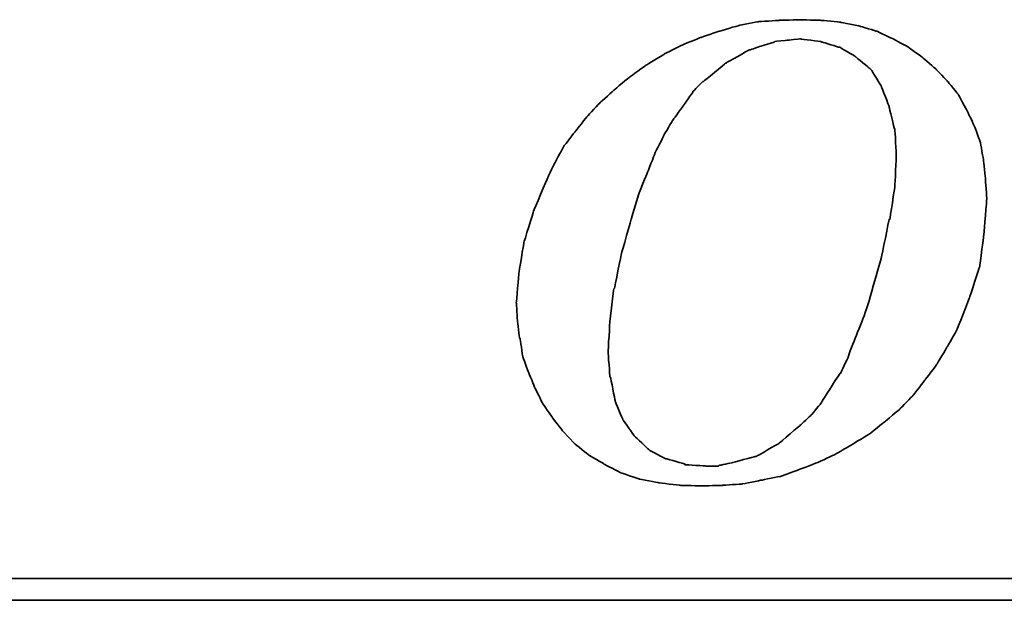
# Model space of a CAD drawing. Header units: millimetres. Extents: x 767 to 1045, y 167 to 250.
# Tile 33 of 50: x 964.72 to 968.74, y 193.36 to 195.74. Entities that reach past the tile are written whole.
import ezdxf

# ---------------------------------------------------------------- set-up
doc = ezdxf.new("R2010")
doc.units = ezdxf.units.MM
doc.header["$LTSCALE"] = 0.15
doc.layers.add('DIM', color=4, linetype='CONTINUOUS')
doc.layers.add('layer 1', color=7, linetype='CONTINUOUS')

# ---------------------------------------------------------------- blocks, each defined once
blk = doc.blocks.new('TBI MOTION logo(完整正式版)')
at = {"layer": 'layer 1', "color": 22, "lineweight": 35}
for points, knots in [([(-11.34375, -6.98375), (-11.34375, -6.98375), (-10.91375, -7.43875), (-10.91375, -7.43875), (-10.91375, -7.43875), (-10.91375, -7.43875), (-10.38625, -7.87125), (-10.38625, -7.87125), (-10.38625, -7.87125), (-10.38625, -7.87125), (-9.81125, -8.20375), (-9.81125, -8.20375), (-9.81125, -8.20375), (-9.81125, -8.20375), (-9.21125, -8.51875), (-9.21125, -8.51875), (-9.21125, -8.51875), (-9.21125, -8.51875), (-8.51625, -8.75875), (-8.51625, -8.75875), (-8.51625, -8.75875), (-8.51625, -8.75875), (-7.77125, -8.90375), (-7.77125, -8.90375), (-7.77125, -8.90375), (-7.77125, -8.90375), (-6.97875, -8.99875), (-6.97875, -8.99875), (-6.97875, -8.99875), (-6.97875, -8.99875), (-6.14125, -9.02375), (-6.14125, -9.02375), (-6.14125, -9.02375), (-6.14125, -9.02375), (-5.37125, -8.99875), (-5.37125, -8.99875), (-5.37125, -8.99875), (-5.37125, -8.99875), (-4.65375, -8.94875), (-4.65375, -8.94875), (-4.65375, -8.94875), (-4.65375, -8.94875), (-3.93375, -8.80625), (-3.93375, -8.80625), (-3.93375, -8.80625), (-3.93375, -8.80625), (-3.21375, -8.66375), (-3.21375, -8.66375), (-3.21375, -8.66375), (-3.21375, -8.66375), (-2.49375, -8.39875), (-2.49375, -8.39875), (-2.49375, -8.39875), (-2.49375, -8.39875), (-1.79875, -8.13375), (-1.79875, -8.13375), (-1.79875, -8.13375), (-1.79875, -8.13375), (-1.17375, -7.84375), (-1.17375, -7.84375), (-1.17375, -7.84375), (-1.17375, -7.84375), (-0.52375, -7.46375), (-0.52375, -7.46375), (-0.52375, -7.46375), (-0.52375, -7.46375), (0.10124, -7.07875), (0.10124, -7.07875), (0.10124, -7.07875), (0.10124, -7.07875), (0.67625, -6.62375), (0.67625, -6.62375), (0.67625, -6.62375), (0.67625, -6.62375), (1.24874, -6.14375), (1.24874, -6.14375), (1.24874, -6.14375), (1.24874, -6.14375), (1.72874, -5.64125), (1.72874, -5.64125), (1.72874, -5.64125), (1.72874, -5.64125), (2.18624, -5.06375), (2.18624, -5.06375), (2.18624, -5.06375), (2.18624, -5.06375), (2.61625, -4.48874), (2.61625, -4.48874), (2.61625, -4.48874), (2.61625, -4.48874), (3.00125, -3.83874), (3.00125, -3.83874), (3.00125, -3.83874), (3.00125, -3.83874), (3.36124, -3.21374), (3.36124, -3.21374), (3.36124, -3.21374), (3.36124, -3.21374), (3.84374, -1.99125), (3.84374, -1.99125), (3.84374, -1.99125), (3.84374, -1.99125), (4.22625, -0.81875), (4.22625, -0.81875), (4.22625, -0.81875), (4.22625, -0.81875), (4.39125, 0.45624), (4.39125, 0.45624), (4.39125, 0.45624), (4.39125, 0.45624), (4.48874, 1.70124), (4.48874, 1.70124), (4.48874, 1.70124), (4.48874, 1.70124), (4.43874, 2.44625), (4.43874, 2.44625), (4.43874, 2.44625), (4.43874, 2.44625), (4.36874, 3.14125), (4.36874, 3.14125), (4.36874, 3.14125), (4.36874, 3.14125), (4.25125, 3.81125), (4.25125, 3.81125), (4.25125, 3.81125), (4.25125, 3.81125), (4.03124, 4.41125), (4.03124, 4.41125), (4.03124, 4.41125), (4.03124, 4.41125), (3.74374, 5.01125), (3.74374, 5.01125), (3.74374, 5.01125), (3.74374, 5.01125), (3.43124, 5.58875), (3.43124, 5.58875), (3.43124, 5.58875), (3.43124, 5.58875), (3.02625, 6.09125), (3.02625, 6.09125), (3.02625, 6.09125), (3.02625, 6.09125), (2.59374, 6.54875), (2.59374, 6.54875), (2.59374, 6.54875), (2.59374, 6.54875), (2.09124, 6.98125), (2.09124, 6.98125), (2.09124, 6.98125), (2.09124, 6.98125), (1.56124, 7.36625), (1.56124, 7.36625), (1.56124, 7.36625), (1.56124, 7.36625), (0.98624, 7.67625), (0.98624, 7.67625), (0.98624, 7.67625), (0.98624, 7.67625), (0.38624, 7.96375), (0.38624, 7.96375), (0.38624, 7.96375), (0.38624, 7.96375), (-0.25875, 8.15625), (-0.25875, 8.15625), (-0.25875, 8.15625), (-0.25875, 8.15625), (-0.98125, 8.30125), (-0.98125, 8.30125), (-0.98125, 8.30125), (-0.98125, 8.30125), (-1.70124, 8.37125), (-1.70124, 8.37125), (-1.70124, 8.37125), (-1.70124, 8.37125), (-2.49375, 8.39624), (-2.49375, 8.39624), (-2.49375, 8.39624), (-2.49375, 8.39624), (-3.28625, 8.37125), (-3.28625, 8.37125), (-3.28625, 8.37125), (-3.28625, 8.37125), (-4.05125, 8.32125), (-4.05125, 8.32125), (-4.05125, 8.32125), (-4.05125, 8.32125), (-4.77375, 8.18125), (-4.77375, 8.18125), (-4.77375, 8.18125), (-4.77375, 8.18125), (-5.51625, 7.96375), (-5.51625, 7.96375), (-5.51625, 7.96375), (-5.51625, 7.96375), (-6.21125, 7.72625), (-6.21125, 7.72625), (-6.21125, 7.72625), (-6.21125, 7.72625), (-6.92875, 7.43625), (-6.92875, 7.43625), (-6.92875, 7.43625), (-6.92875, 7.43625), (-7.57875, 7.10125), (-7.57875, 7.10125), (-7.57875, 7.10125), (-7.57875, 7.10125), (-8.24875, 6.69125), (-8.24875, 6.69125), (-8.24875, 6.69125), (-8.24875, 6.69125), (-8.84875, 6.26125), (-8.84875, 6.26125), (-8.84875, 6.26125), (-8.84875, 6.26125), (-9.42625, 5.78125), (-9.42625, 5.78125), (-9.42625, 5.78125), (-9.42625, 5.78125), (-9.95375, 5.30125), (-9.95375, 5.30125), (-9.95375, 5.30125), (-9.95375, 5.30125), (-10.43375, 4.79624), (-10.43375, 4.79624), (-10.43375, 4.79624), (-10.43375, 4.79624), (-10.88875, 4.22125), (-10.88875, 4.22125), (-10.88875, 4.22125), (-10.88875, 4.22125), (-11.29875, 3.69375), (-11.29875, 3.69375), (-11.29875, 3.69375), (-11.29875, 3.69375), (-11.63375, 3.09125), (-11.63375, 3.09125), (-11.63375, 3.09125), (-11.63375, 3.09125), (-11.91875, 2.49625), (-11.91875, 2.49625), (-11.91875, 2.49625), (-11.91875, 2.49625), (-12.44875, 1.24625), (-12.44875, 1.24625), (-12.44875, 1.24625), (-12.44875, 1.24625), (-12.80875, 0.06874), (-12.80875, 0.06874), (-12.80875, 0.06874), (-12.80875, 0.06874), (-12.99875, -1.07875), (-12.99875, -1.07875), (-12.99875, -1.07875), (-12.99875, -1.07875), (-13.09375, -2.18375), (-13.09375, -2.18375), (-13.09375, -2.18375), (-13.09375, -2.18375), (-13.04875, -2.85375), (-13.04875, -2.85375), (-13.04875, -2.85375), (-13.04875, -2.85375), (-12.97375, -3.50375), (-12.97375, -3.50375), (-12.97375, -3.50375), (-12.97375, -3.50375), (-12.95375, -3.50375), (-12.95375, -3.50375), (-12.95375, -3.50375), (-12.95375, -3.50375), (-12.85375, -4.17375), (-12.85375, -4.17375), (-12.85375, -4.17375), (-12.85375, -4.17375), (-12.63875, -4.77624), (-12.63875, -4.77624), (-12.63875, -4.77624), (-12.63875, -4.77624), (-12.39875, -5.35125), (-12.39875, -5.35125), (-12.39875, -5.35125), (-12.39875, -5.35125), (-12.11375, -5.92875), (-12.11375, -5.92875), (-12.11375, -5.92875), (-12.11375, -5.92875), (-11.75375, -6.45375), (-11.75375, -6.45375), (-11.75375, -6.45375), (-11.75375, -6.45375), (-11.34375, -6.98375), (-11.34375, -6.98375)], [0, 0, 0, 0, 0.01369863, 0.01369863, 0.01369863, 0.01369864, 0.02739726, 0.02739726, 0.02739726, 0.02739727, 0.04109589, 0.04109589, 0.04109589, 0.0410959, 0.05479452, 0.05479452, 0.05479452, 0.05479453, 0.06849315, 0.06849315, 0.06849315, 0.06849316, 0.08219178, 0.08219178, 0.08219178, 0.08219179, 0.09589041, 0.09589041, 0.09589041, 0.09589042, 0.10958904, 0.10958904, 0.10958904, 0.10958905, 0.12328767, 0.12328767, 0.12328767, 0.12328768, 0.1369863, 0.1369863, 0.1369863, 0.13698631, 0.15068493, 0.15068493, 0.15068493, 0.15068494, 0.16438356, 0.16438356, 0.16438356, 0.16438357, 0.17808219, 0.17808219, 0.17808219, 0.1780822, 0.19178082, 0.19178082, 0.19178082, 0.19178083, 0.20547945, 0.20547945, 0.20547945, 0.20547946, 0.21917808, 0.21917808, 0.21917808, 0.21917809, 0.23287671, 0.23287671, 0.23287671, 0.23287672, 0.24657534, 0.24657534, 0.24657534, 0.24657535, 0.26027397, 0.26027397, 0.26027397, 0.26027398, 0.2739726, 0.2739726, 0.2739726, 0.27397261, 0.28767123, 0.28767123, 0.28767123, 0.28767124, 0.30136986, 0.30136986, 0.30136986, 0.30136987, 0.31506849, 0.31506849, 0.31506849, 0.3150685, 0.32876712, 0.32876712, 0.32876712, 0.32876713, 0.34246575, 0.34246575, 0.34246575, 0.34246576, 0.35616438, 0.35616438, 0.35616438, 0.35616439, 0.36986301, 0.36986301, 0.36986301, 0.36986302, 0.38356164, 0.38356164, 0.38356164, 0.38356165, 0.39726027, 0.39726027, 0.39726027, 0.39726028, 0.4109589, 0.4109589, 0.4109589, 0.41095891, 0.42465753, 0.42465753, 0.42465753, 0.42465754, 0.43835616, 0.43835616, 0.43835616, 0.43835617, 0.45205479, 0.45205479, 0.45205479, 0.4520548, 0.46575342, 0.46575342, 0.46575342, 0.46575343, 0.47945205, 0.47945205, 0.47945205, 0.47945206, 0.49315068, 0.49315068, 0.49315068, 0.49315069, 0.50684932, 0.50684932, 0.50684932, 0.50684933, 0.52054795, 0.52054795, 0.52054795, 0.52054796, 0.53424658, 0.53424658, 0.53424658, 0.53424659, 0.54794521, 0.54794521, 0.54794521, 0.54794522, 0.56164384, 0.56164384, 0.56164384, 0.56164385, 0.57534247, 0.57534247, 0.57534247, 0.57534248, 0.5890411, 0.5890411, 0.5890411, 0.58904111, 0.60273973, 0.60273973, 0.60273973, 0.60273974, 0.61643836, 0.61643836, 0.61643836, 0.61643837, 0.63013699, 0.63013699, 0.63013699, 0.630137, 0.64383562, 0.64383562, 0.64383562, 0.64383563, 0.65753425, 0.65753425, 0.65753425, 0.65753426, 0.67123288, 0.67123288, 0.67123288, 0.67123289, 0.68493151, 0.68493151, 0.68493151, 0.68493152, 0.69863014, 0.69863014, 0.69863014, 0.69863015, 0.71232877, 0.71232877, 0.71232877, 0.71232878, 0.7260274, 0.7260274, 0.7260274, 0.72602741, 0.73972603, 0.73972603, 0.73972603, 0.73972604, 0.75342466, 0.75342466, 0.75342466, 0.75342467, 0.76712329, 0.76712329, 0.76712329, 0.7671233, 0.78082192, 0.78082192, 0.78082192, 0.78082193, 0.79452055, 0.79452055, 0.79452055, 0.79452056, 0.80821918, 0.80821918, 0.80821918, 0.80821919, 0.82191781, 0.82191781, 0.82191781, 0.82191782, 0.83561644, 0.83561644, 0.83561644, 0.83561645, 0.84931507, 0.84931507, 0.84931507, 0.84931508, 0.8630137, 0.8630137, 0.8630137, 0.86301371, 0.87671233, 0.87671233, 0.87671233, 0.87671234, 0.89041096, 0.89041096, 0.89041096, 0.89041097, 0.90410959, 0.90410959, 0.90410959, 0.9041096, 0.91780822, 0.91780822, 0.91780822, 0.91780823, 0.93150685, 0.93150685, 0.93150685, 0.93150686, 0.94520548, 0.94520548, 0.94520548, 0.94520549, 0.95890411, 0.95890411, 0.95890411, 0.95890412, 0.97260274, 0.97260274, 0.97260274, 0.97260275, 0.98630137, 0.98630137, 0.98630137, 0.98630138, 1, 1, 1, 1]), ([(-8.77875, 1.03124), (-8.77875, 1.03124), (-8.51625, 1.89625), (-8.51625, 1.89625), (-8.51625, 1.89625), (-8.51625, 1.89625), (-8.20375, 2.66375), (-8.20375, 2.66375), (-8.20375, 2.66375), (-8.20375, 2.66375), (-7.91625, 3.38125), (-7.91625, 3.38125), (-7.91625, 3.38125), (-7.91625, 3.38125), (-7.91625, 3.40624), (-7.91625, 3.40624), (-7.91625, 3.40624), (-7.91625, 3.40624), (-7.57875, 4.07624), (-7.57875, 4.07624), (-7.57875, 4.07624), (-7.57875, 4.07624), (-7.24375, 4.65125), (-7.24375, 4.65125), (-7.24375, 4.65125), (-7.24375, 4.65125), (-7.21875, 4.65125), (-7.21875, 4.65125), (-7.21875, 4.65125), (-7.21875, 4.65125), (-7.21875, 4.67624), (-7.21875, 4.67624), (-7.21875, 4.67624), (-7.21875, 4.67624), (-6.83625, 5.20375), (-6.83625, 5.20375), (-6.83625, 5.20375), (-6.83625, 5.20375), (-6.49875, 5.68625), (-6.49875, 5.68625), (-6.49875, 5.68625), (-6.49875, 5.68625), (-6.49875, 5.70625), (-6.49875, 5.70625), (-6.49875, 5.70625), (-6.49875, 5.70625), (-6.11625, 6.09125), (-6.11625, 6.09125), (-6.11625, 6.09125), (-6.11625, 6.09125), (-6.09125, 6.09125), (-6.09125, 6.09125), (-6.09125, 6.09125), (-6.09125, 6.09125), (-5.27375, 6.76625), (-5.27375, 6.76625), (-5.27375, 6.76625), (-5.27375, 6.76625), (-5.24875, 6.76625), (-5.24875, 6.76625), (-5.24875, 6.76625), (-5.24875, 6.76625), (-5.24875, 6.78625), (-5.24875, 6.78625), (-5.24875, 6.78625), (-5.24875, 6.78625), (-4.38875, 7.26624), (-4.38875, 7.26624), (-4.38875, 7.26624), (-4.38875, 7.26624), (-4.36125, 7.26624), (-4.36125, 7.26624), (-4.36125, 7.26624), (-4.36125, 7.26624), (-3.93375, 7.41125), (-3.93375, 7.41125), (-3.93375, 7.41125), (-3.93375, 7.41125), (-3.47375, 7.55625), (-3.47375, 7.55625), (-3.47375, 7.55625), (-3.47375, 7.55625), (-3.45375, 7.55625), (-3.45375, 7.55625), (-3.45375, 7.55625), (-3.45375, 7.55625), (-3.42875, 7.58124), (-3.42875, 7.58124), (-3.42875, 7.58124), (-3.42875, 7.58124), (-2.97375, 7.62625), (-2.97375, 7.62625), (-2.97375, 7.62625), (-2.97375, 7.62625), (-2.49375, 7.67625), (-2.49375, 7.67625), (-2.49375, 7.67625), (-2.49375, 7.67625), (-2.46875, 7.67625), (-2.46875, 7.67625), (-2.46875, 7.67625), (-2.46875, 7.67625), (-1.70124, 7.58124), (-1.70124, 7.58124), (-1.70124, 7.58124), (-1.70124, 7.58124), (-1.67875, 7.55625), (-1.67875, 7.55625), (-1.67875, 7.55625), (-1.67875, 7.55625), (-1.65375, 7.55625), (-1.65375, 7.55625), (-1.65375, 7.55625), (-1.65375, 7.55625), (-1.03125, 7.36625), (-1.03125, 7.36625), (-1.03125, 7.36625), (-1.03125, 7.36625), (-1.00625, 7.36625), (-1.00625, 7.36625), (-1.00625, 7.36625), (-1.00625, 7.36625), (-0.43124, 7.02624), (-0.43124, 7.02624), (-0.43124, 7.02624), (-0.43124, 7.02624), (-0.40625, 7.00624), (-0.40625, 7.00624), (-0.40625, 7.00624), (-0.40625, 7.00624), (0.12124, 6.57124), (0.12124, 6.57124), (0.12124, 6.57124), (0.12124, 6.57124), (0.14624, 6.54875), (0.14624, 6.54875), (0.14624, 6.54875), (0.14624, 6.54875), (0.17124, 6.52375), (0.17124, 6.52375), (0.17124, 6.52375), (0.17124, 6.52375), (0.55625, 5.89875), (0.55625, 5.89875), (0.55625, 5.89875), (0.55625, 5.89875), (0.55625, 5.87625), (0.55625, 5.87625), (0.55625, 5.87625), (0.55625, 5.87625), (0.84124, 5.15625), (0.84124, 5.15625), (0.84124, 5.15625), (0.84124, 5.15625), (0.84124, 5.13125), (0.84124, 5.13125), (0.84124, 5.13125), (0.84124, 5.13125), (1.03624, 4.31875), (1.03624, 4.31875), (1.03624, 4.31875), (1.03624, 4.31875), (1.05624, 4.31875), (1.05624, 4.31875), (1.05624, 4.31875), (1.05624, 4.31875), (1.05624, 4.29125), (1.05624, 4.29125), (1.05624, 4.29125), (1.05624, 4.29125), (1.10625, 3.33125), (1.10625, 3.33125), (1.10625, 3.33125), (1.10625, 3.33125), (1.10625, 3.30875), (1.10625, 3.30875), (1.10625, 3.30875), (1.10625, 3.30875), (1.05624, 2.20624), (1.05624, 2.20624), (1.05624, 2.20624), (1.05624, 2.20624), (1.05624, 2.18124), (1.05624, 2.18124), (1.05624, 2.18124), (1.05624, 2.18124), (0.86624, 0.93624), (0.86624, 0.93624), (0.86624, 0.93624), (0.86624, 0.93624), (0.84124, 0.93624), (0.84124, 0.93624), (0.84124, 0.93624), (0.84124, 0.93624), (0.55625, -0.45874), (0.55625, -0.45874), (0.55625, -0.45874), (0.55625, -0.45874), (0.12124, -1.99125), (0.12124, -1.99125), (0.12124, -1.99125), (0.12124, -1.99125), (0.12124, -2.01874), (0.12124, -2.01874), (0.12124, -2.01874), (0.12124, -2.01874), (-0.13874, -2.78375), (-0.13874, -2.78375), (-0.13874, -2.78375), (-0.13874, -2.78375), (-0.43124, -3.50375), (-0.43124, -3.50375), (-0.43124, -3.50375), (-0.43124, -3.50375), (-0.69375, -4.19875), (-0.69375, -4.19875), (-0.69375, -4.19875), (-0.69375, -4.19875), (-0.69375, -4.22375), (-0.69375, -4.22375), (-0.69375, -4.22375), (-0.69375, -4.22375), (-0.98125, -4.82374), (-0.98125, -4.82374), (-0.98125, -4.82374), (-0.98125, -4.82374), (-1.00625, -4.82374), (-1.00625, -4.82374), (-1.00625, -4.82374), (-1.00625, -4.82374), (-1.33875, -5.35125), (-1.33875, -5.35125), (-1.33875, -5.35125), (-1.33875, -5.35125), (-1.67875, -5.87875), (-1.67875, -5.87875), (-1.67875, -5.87875), (-1.67875, -5.87875), (-1.67875, -5.90375), (-1.67875, -5.90375), (-1.67875, -5.90375), (-1.67875, -5.90375), (-2.05875, -6.35875), (-2.05875, -6.35875), (-2.05875, -6.35875), (-2.05875, -6.35875), (-2.08375, -6.38375), (-2.08375, -6.38375), (-2.08375, -6.38375), (-2.08375, -6.38375), (-2.46875, -6.74375), (-2.46875, -6.74375), (-2.46875, -6.74375), (-2.46875, -6.74375), (-3.25875, -7.41625), (-3.25875, -7.41625), (-3.25875, -7.41625), (-3.25875, -7.41625), (-3.28625, -7.43875), (-3.28625, -7.43875), (-3.28625, -7.43875), (-3.28625, -7.43875), (-4.12375, -7.91875), (-4.12375, -7.91875), (-4.12375, -7.91875), (-4.12375, -7.91875), (-4.14875, -7.91875), (-4.14875, -7.91875), (-4.14875, -7.91875), (-4.14875, -7.91875), (-4.17125, -7.91875), (-4.17125, -7.91875), (-4.17125, -7.91875), (-4.17125, -7.91875), (-5.03375, -8.15875), (-5.03375, -8.15875), (-5.03375, -8.15875), (-5.03375, -8.15875), (-5.51625, -8.25625), (-5.51625, -8.25625), (-5.51625, -8.25625), (-5.51625, -8.25625), (-5.54125, -8.27875), (-5.54125, -8.27875), (-5.54125, -8.27875), (-5.54125, -8.27875), (-5.56375, -8.27875), (-5.56375, -8.27875), (-5.56375, -8.27875), (-5.56375, -8.27875), (-5.99625, -8.27875), (-5.99625, -8.27875), (-5.99625, -8.27875), (-5.99625, -8.27875), (-6.76375, -8.23125), (-6.76375, -8.23125), (-6.76375, -8.23125), (-6.76375, -8.23125), (-6.78875, -8.23125), (-6.78875, -8.23125), (-6.78875, -8.23125), (-6.78875, -8.23125), (-6.78875, -8.20375), (-6.78875, -8.20375), (-6.78875, -8.20375), (-6.78875, -8.20375), (-7.45875, -8.01375), (-7.45875, -8.01375), (-7.45875, -8.01375), (-7.45875, -8.01375), (-7.48375, -8.01375), (-7.48375, -8.01375), (-7.48375, -8.01375), (-7.48375, -8.01375), (-7.50875, -8.01375), (-7.50875, -8.01375), (-7.50875, -8.01375), (-7.50875, -8.01375), (-8.13125, -7.67875), (-8.13125, -7.67875), (-8.13125, -7.67875), (-8.13125, -7.67875), (-8.15625, -7.65375), (-8.15625, -7.65375), (-8.15625, -7.65375), (-8.15625, -7.65375), (-8.65875, -7.17375), (-8.65875, -7.17375), (-8.65875, -7.17375), (-8.65875, -7.17375), (-8.68375, -7.14875), (-8.68375, -7.14875), (-8.68375, -7.14875), (-8.68375, -7.14875), (-9.08875, -6.57375), (-9.08875, -6.57375), (-9.08875, -6.57375), (-9.08875, -6.57375), (-9.11375, -6.54875), (-9.11375, -6.54875), (-9.11375, -6.54875), (-9.11375, -6.54875), (-9.11375, -6.52875), (-9.11375, -6.52875), (-9.11375, -6.52875), (-9.11375, -6.52875), (-9.40375, -5.85375), (-9.40375, -5.85375), (-9.40375, -5.85375), (-9.40375, -5.85375), (-9.40375, -5.82875), (-9.40375, -5.82875), (-9.40375, -5.82875), (-9.40375, -5.82875), (-9.56875, -4.96875), (-9.56875, -4.96875), (-9.56875, -4.96875), (-9.56875, -4.96875), (-9.59375, -4.94375), (-9.59375, -4.94375), (-9.59375, -4.94375), (-9.59375, -4.94375), (-9.66375, -4.03375), (-9.66375, -4.03375), (-9.66375, -4.03375), (-9.66375, -4.03375), (-9.66375, -4.00875), (-9.66375, -4.00875), (-9.66375, -4.00875), (-9.66375, -4.00875), (-9.59375, -2.85375), (-9.59375, -2.85375), (-9.59375, -2.85375), (-9.59375, -2.85375), (-9.45125, -1.65875), (-9.45125, -1.65875), (-9.45125, -1.65875), (-9.45125, -1.65875), (-9.42625, -1.63375), (-9.42625, -1.63375), (-9.42625, -1.63375), (-9.42625, -1.63375), (-9.16125, -0.33875), (-9.16125, -0.33875), (-9.16125, -0.33875), (-9.16125, -0.33875), (-8.77875, 1.00624), (-8.77875, 1.00624), (-8.77875, 1.00624), (-8.77875, 1.00624), (-8.77875, 1.03124), (-8.77875, 1.03124)], [0, 0, 0, 0, 0.01020408, 0.01020408, 0.01020408, 0.01020409, 0.02040816, 0.02040816, 0.02040816, 0.02040817, 0.03061224, 0.03061224, 0.03061224, 0.03061225, 0.04081633, 0.04081633, 0.04081633, 0.04081634, 0.05102041, 0.05102041, 0.05102041, 0.05102042, 0.06122449, 0.06122449, 0.06122449, 0.0612245, 0.07142857, 0.07142857, 0.07142857, 0.07142858, 0.08163265, 0.08163265, 0.08163265, 0.08163266, 0.09183673, 0.09183673, 0.09183673, 0.09183674, 0.10204082, 0.10204082, 0.10204082, 0.10204083, 0.1122449, 0.1122449, 0.1122449, 0.11224491, 0.12244898, 0.12244898, 0.12244898, 0.12244899, 0.13265306, 0.13265306, 0.13265306, 0.13265307, 0.14285714, 0.14285714, 0.14285714, 0.14285715, 0.15306122, 0.15306122, 0.15306122, 0.15306123, 0.16326531, 0.16326531, 0.16326531, 0.16326532, 0.17346939, 0.17346939, 0.17346939, 0.1734694, 0.18367347, 0.18367347, 0.18367347, 0.18367348, 0.19387755, 0.19387755, 0.19387755, 0.19387756, 0.20408163, 0.20408163, 0.20408163, 0.20408164, 0.21428571, 0.21428571, 0.21428571, 0.21428572, 0.2244898, 0.2244898, 0.2244898, 0.22448981, 0.23469388, 0.23469388, 0.23469388, 0.23469389, 0.24489796, 0.24489796, 0.24489796, 0.24489797, 0.25510204, 0.25510204, 0.25510204, 0.25510205, 0.26530612, 0.26530612, 0.26530612, 0.26530613, 0.2755102, 0.2755102, 0.2755102, 0.27551021, 0.28571429, 0.28571429, 0.28571429, 0.2857143, 0.29591837, 0.29591837, 0.29591837, 0.29591838, 0.30612245, 0.30612245, 0.30612245, 0.30612246, 0.31632653, 0.31632653, 0.31632653, 0.31632654, 0.32653061, 0.32653061, 0.32653061, 0.32653062, 0.33673469, 0.33673469, 0.33673469, 0.3367347, 0.34693878, 0.34693878, 0.34693878, 0.34693879, 0.35714286, 0.35714286, 0.35714286, 0.35714287, 0.36734694, 0.36734694, 0.36734694, 0.36734695, 0.37755102, 0.37755102, 0.37755102, 0.37755103, 0.3877551, 0.3877551, 0.3877551, 0.38775511, 0.39795918, 0.39795918, 0.39795918, 0.39795919, 0.40816327, 0.40816327, 0.40816327, 0.40816328, 0.41836735, 0.41836735, 0.41836735, 0.41836736, 0.42857143, 0.42857143, 0.42857143, 0.42857144, 0.43877551, 0.43877551, 0.43877551, 0.43877552, 0.44897959, 0.44897959, 0.44897959, 0.4489796, 0.45918367, 0.45918367, 0.45918367, 0.45918368, 0.46938776, 0.46938776, 0.46938776, 0.46938777, 0.47959184, 0.47959184, 0.47959184, 0.47959185, 0.48979592, 0.48979592, 0.48979592, 0.48979593, 0.5, 0.5, 0.5, 0.50000001, 0.51020408, 0.51020408, 0.51020408, 0.51020409, 0.52040816, 0.52040816, 0.52040816, 0.52040817, 0.53061224, 0.53061224, 0.53061224, 0.53061225, 0.54081633, 0.54081633, 0.54081633, 0.54081634, 0.55102041, 0.55102041, 0.55102041, 0.55102042, 0.56122449, 0.56122449, 0.56122449, 0.5612245, 0.57142857, 0.57142857, 0.57142857, 0.57142858, 0.58163265, 0.58163265, 0.58163265, 0.58163266, 0.59183673, 0.59183673, 0.59183673, 0.59183674, 0.60204082, 0.60204082, 0.60204082, 0.60204083, 0.6122449, 0.6122449, 0.6122449, 0.61224491, 0.62244898, 0.62244898, 0.62244898, 0.62244899, 0.63265306, 0.63265306, 0.63265306, 0.63265307, 0.64285714, 0.64285714, 0.64285714, 0.64285715, 0.65306122, 0.65306122, 0.65306122, 0.65306123, 0.66326531, 0.66326531, 0.66326531, 0.66326532, 0.67346939, 0.67346939, 0.67346939, 0.6734694, 0.68367347, 0.68367347, 0.68367347, 0.68367348, 0.69387755, 0.69387755, 0.69387755, 0.69387756, 0.70408163, 0.70408163, 0.70408163, 0.70408164, 0.71428571, 0.71428571, 0.71428571, 0.71428572, 0.7244898, 0.7244898, 0.7244898, 0.72448981, 0.73469388, 0.73469388, 0.73469388, 0.73469389, 0.74489796, 0.74489796, 0.74489796, 0.74489797, 0.75510204, 0.75510204, 0.75510204, 0.75510205, 0.76530612, 0.76530612, 0.76530612, 0.76530613, 0.7755102, 0.7755102, 0.7755102, 0.77551021, 0.78571429, 0.78571429, 0.78571429, 0.7857143, 0.79591837, 0.79591837, 0.79591837, 0.79591838, 0.80612245, 0.80612245, 0.80612245, 0.80612246, 0.81632653, 0.81632653, 0.81632653, 0.81632654, 0.82653061, 0.82653061, 0.82653061, 0.82653062, 0.83673469, 0.83673469, 0.83673469, 0.8367347, 0.84693878, 0.84693878, 0.84693878, 0.84693879, 0.85714286, 0.85714286, 0.85714286, 0.85714287, 0.86734694, 0.86734694, 0.86734694, 0.86734695, 0.87755102, 0.87755102, 0.87755102, 0.87755103, 0.8877551, 0.8877551, 0.8877551, 0.88775511, 0.89795918, 0.89795918, 0.89795918, 0.89795919, 0.90816327, 0.90816327, 0.90816327, 0.90816328, 0.91836735, 0.91836735, 0.91836735, 0.91836736, 0.92857143, 0.92857143, 0.92857143, 0.92857144, 0.93877551, 0.93877551, 0.93877551, 0.93877552, 0.94897959, 0.94897959, 0.94897959, 0.9489796, 0.95918367, 0.95918367, 0.95918367, 0.95918368, 0.96938776, 0.96938776, 0.96938776, 0.96938777, 0.97959184, 0.97959184, 0.97959184, 0.97959185, 0.98979592, 0.98979592, 0.98979592, 0.98979593, 1, 1, 1, 1]), ([(75.90875, -9.47875), (75.90875, -9.47875), (75.90875, -12.28625), (75.90875, -12.28625), (75.90875, -12.28625), (75.90875, -12.28625), (75.90875, -12.47875), (75.90875, -12.47875), (75.90875, -12.47875), (75.90875, -12.47875), (75.71625, -12.47875), (75.71625, -12.47875), (75.71625, -12.47875), (75.71625, -12.47875), (-88.32875, -12.47875), (-88.32875, -12.47875), (-88.32875, -12.47875), (-88.32875, -12.47875), (-88.32875, -13.29375), (-88.32875, -13.29375), (-88.32875, -13.29375), (-88.32875, -13.29375), (82.89125, -13.29375), (82.89125, -13.29375), (82.89125, -13.29375), (82.89125, -13.29375), (75.90875, -9.47875), (75.90875, -9.47875)], [0, 0, 0, 0, 0.14285714, 0.14285714, 0.14285714, 0.14285715, 0.28571429, 0.28571429, 0.28571429, 0.2857143, 0.42857143, 0.42857143, 0.42857143, 0.42857144, 0.57142857, 0.57142857, 0.57142857, 0.57142858, 0.71428571, 0.71428571, 0.71428571, 0.71428572, 0.85714286, 0.85714286, 0.85714286, 0.85714287, 1, 1, 1, 1])]:
    blk.add_open_spline(points, degree=3, knots=knots, dxfattribs=at)

msp = doc.modelspace()

# ---------------------------------------------------------------- block references
at = {"layer": 'DIM', "color": 0, "xscale": 0.1094605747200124, "yscale": 0.1094605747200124, "zscale": 0.1094605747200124}
msp.add_blockref('TBI MOTION logo(完整正式版)', (968.1803, 194.8173), dxfattribs=at)

doc.saveas('drawing.dxf')
